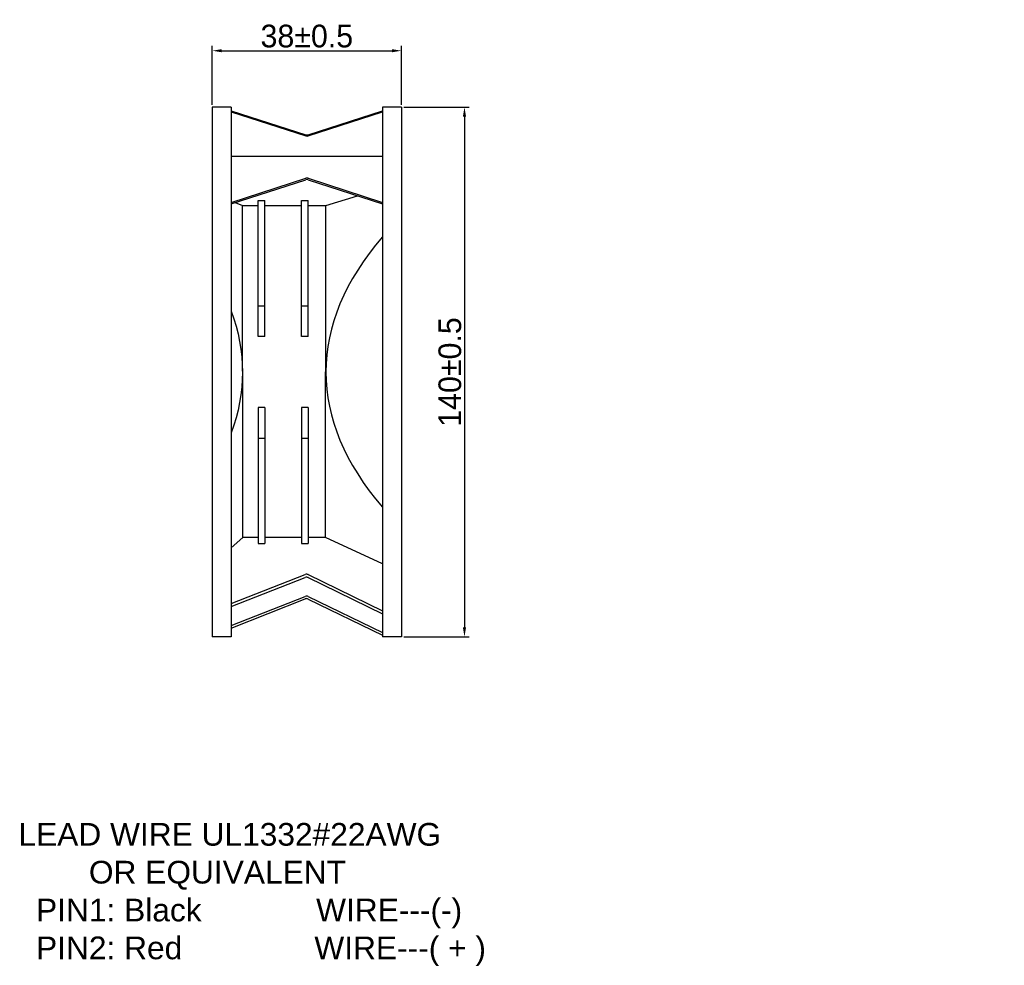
# Model space of a CAD drawing. Header units: millimetres. Extents: x 1372 to 5670, y 1260 to 1629.
# Tile 10 of 20: x 4459 to 4719, y 1340 to 1590. Entities that reach past the tile are written whole.
import ezdxf

# ---------------------------------------------------------------- set-up
doc = ezdxf.new("R2010")
doc.units = ezdxf.units.MM
doc.header["$LTSCALE"] = 0.21
doc.dimstyles.new('ISO-25', dxfattribs={"dimtxt": 6, "dimasz": 2.5, "dimexe": 1.25, "dimexo": 0.625, "dimtad": 1, "dimtxsty": 'Standard', "dimcen": 2.5, "dimadec": 0, "dimazin": 0, "dimtfac": 1, "dimtmove": 0, "dimatfit": 3, "dimfxl": 1, "dimarcsym": 0})

# ---------------------------------------------------------------- blocks, each defined once
blk = doc.blocks.new('*D67')
at = {"color": 0, "lineweight": -2, "transparency": 16777216}
for p, q in [((4560.61, 1566.74), (4577.92, 1566.74)), ((4576.67, 1564.24), (4576.67, 1429.25)), ((4560.61, 1426.75), (4577.92, 1426.75))]:
    blk.add_line(p, q, dxfattribs=at)
at = {"color": 0, "transparency": 16777216}
for points in [[(4577.09, 1564.24), (4576.25, 1564.24), (4576.67, 1566.74)], [(4576.25, 1429.25), (4577.09, 1429.25), (4576.67, 1426.75)]]:
    blk.add_solid(points, dxfattribs=at)
at = {"layer": 'Defpoints', "color": 0, "transparency": 16777216}
for p in [(4559.98, 1566.74), (4559.98, 1426.75), (4576.67, 1426.75)]:
    blk.add_point(p, dxfattribs=at)
at = {"color": 0, "transparency": 16777216, "insert": (4572.83, 1496.74), "char_height": 6, "attachment_point": 5, "rotation": 90}
blk.add_mtext('140%%P0.5', dxfattribs=at)
blk = doc.blocks.new('*D68')
at = {"color": 0, "lineweight": -2, "transparency": 16777216}
for p, q in [((4509.98, 1567.36), (4509.98, 1582.9)), ((4512.48, 1581.65), (4557.48, 1581.65)), ((4559.98, 1567.36), (4559.98, 1582.9))]:
    blk.add_line(p, q, dxfattribs=at)
at = {"color": 0, "transparency": 16777216}
for points in [[(4512.48, 1582.07), (4512.48, 1581.23), (4509.98, 1581.65)], [(4557.48, 1581.23), (4557.48, 1582.07), (4559.98, 1581.65)]]:
    blk.add_solid(points, dxfattribs=at)
at = {"layer": 'Defpoints', "color": 0, "transparency": 16777216}
for p in [(4559.98, 1581.65), (4509.98, 1566.74), (4559.98, 1566.74)]:
    blk.add_point(p, dxfattribs=at)
at = {"color": 0, "transparency": 16777216, "insert": (4534.98, 1585.49), "char_height": 6, "attachment_point": 5}
blk.add_mtext('38%%P0.5', dxfattribs=at)

msp = doc.modelspace()

# ---------------------------------------------------------------- linework, layer by layer
for p, q in [((4514.98, 1566.735), (4509.98, 1566.735)), ((4509.98, 1566.735), (4509.98, 1426.746)), ((4514.98, 1566.735), (4514.98, 1426.746)), ((4514.98, 1565.804), (4534.733, 1559.44)), ((4514.98, 1565.527), (4534.733, 1559.163)), ((4535.348, 1559.441), (4554.98, 1565.804)), ((4535.348, 1559.164), (4554.98, 1565.527)), ((4559.98, 1566.735), (4554.98, 1566.735)), ((4554.98, 1566.735), (4554.98, 1426.746)), ((4559.98, 1566.735), (4559.98, 1426.746)), ((4554.98, 1553.677), (4514.98, 1553.677)), ((4514.98, 1541.569), (4534.733, 1547.932)), ((4514.98, 1541.175), (4534.733, 1547.539)), ((4535.348, 1547.932), (4554.98, 1541.569)), ((4535.348, 1547.538), (4554.98, 1541.175)), ((4516.056, 1541.522), (4517.954, 1540.764)), ((4522.146, 1506.099), (4522.146, 1542.07)), ((4522.146, 1542.07), (4523.843, 1542.07)), ((4523.843, 1506.099), (4523.843, 1542.07)), ((4533.613, 1506.099), (4533.613, 1542.07)), ((4533.613, 1542.07), (4535.31, 1542.07)), ((4535.31, 1506.099), (4535.31, 1542.07)), ((4540.008, 1540.764), (4548.343, 1543.327)), ((4518.089, 1453.017), (4517.954, 1540.764)), ((4517.954, 1540.764), (4522.146, 1540.764)), ((4523.843, 1540.764), (4533.613, 1540.764)), ((4535.31, 1540.764), (4540.008, 1540.764)), ((4539.911, 1453.017), (4540.008, 1540.764)), ((4522.146, 1514.203), (4523.843, 1514.203)), ((4533.613, 1514.203), (4535.31, 1514.203)), ((4523.843, 1506.099), (4522.146, 1506.099)), ((4535.31, 1506.099), (4533.613, 1506.099)), ((4523.843, 1487.382), (4522.146, 1487.382)), ((4522.146, 1487.382), (4522.146, 1451.411)), ((4523.843, 1487.382), (4523.843, 1451.411)), ((4535.31, 1487.382), (4533.613, 1487.382)), ((4533.613, 1487.382), (4533.613, 1451.411)), ((4535.31, 1487.382), (4535.31, 1451.411)), ((4522.146, 1479.278), (4523.843, 1479.278)), ((4533.613, 1479.278), (4535.31, 1479.278)), ((4518.089, 1453.017), (4514.98, 1450.234)), ((4522.146, 1453.017), (4518.089, 1453.017)), ((4533.613, 1453.017), (4523.843, 1453.017)), ((4539.911, 1453.017), (4535.31, 1453.017)), ((4554.98, 1446.089), (4539.911, 1453.017)), ((4522.146, 1451.411), (4523.843, 1451.411)), ((4533.613, 1451.411), (4535.31, 1451.411)), ((4514.98, 1435.533), (4534.571, 1443.229)), ((4535.375, 1443.197), (4554.98, 1433.642)), ((4514.98, 1434.737), (4534.571, 1442.433)), ((4535.375, 1442.401), (4554.98, 1432.845)), ((4514.98, 1429.758), (4534.571, 1437.454)), ((4535.375, 1437.422), (4554.98, 1427.866)), ((4514.98, 1429.09), (4534.571, 1436.786)), ((4535.375, 1436.754), (4554.98, 1427.198)), ((4514.98, 1426.746), (4509.98, 1426.746)), ((4559.98, 1426.746), (4554.98, 1426.746))]:
    msp.add_line(p, q)
for centre, start, end in [((4535.04, 1560.392), 252.14361, 287.95819), ((4535.04, 1560.115), 252.14361, 287.95819), ((4535.04, 1546.981), 72.04181, 107.85639), ((4535.04, 1546.587), 72.04181, 107.85639), ((4534.937, 1442.298), 64.01586, 111.44603), ((4534.937, 1441.502), 64.01586, 111.44603), ((4534.937, 1436.523), 64.01586, 111.44603), ((4534.937, 1435.855), 64.01586, 111.44603)]:
    msp.add_arc(centre, 1, start, end)
msp.add_ellipse((4841.902, 1496.74), major_axis=(-301.895, 0), ratio=0.3805309, start_param=5.9669245, end_param=6.5994461)
at = {"extrusion": (0, 0, -1)}
msp.add_ellipse((4216.059, 1496.74), major_axis=(301.895, 0), ratio=0.3805309, start_param=6.1427063, end_param=6.4236643, dxfattribs=at)

# ---------------------------------------------------------------- texts
at = {"color": 7, "linetype": 'ByBlock', "ltscale": 0.5, "insert": (4456.389, 1377.563), "char_height": 6, "width": 239.23711, "attachment_point": 1}
msp.add_mtext('{\\fArial|b0|i0|c238|p34;\\C256; LEAD WIRE UL\\fArial|b0|i0|c134|p34;1332\\fArial|b0|i0|c238|p34;#2\\fArial|b0|i0|c134|p34;2\\fArial|b0|i0|c238|p34;AWG\\P         OR EQUIVALENT\\P\\fArial|b0|i0|c134|p34;   PIN1: Black             \\fArial|b0|i0|c238|p34;WIRE---\\fArial|b0|i0|c134|p34;(-)\\P   \\fArial|b0|i0|c238|p34;PIN2: Red               WIRE---( + )\\P\\P\\fArial|b0|i0|c134|p34; \\P\\fArial|b0|i0|c238|p34;  \\fArial|b0|i0|c134|p34;  }', dxfattribs=at)

# ---------------------------------------------------------------- dimensions: what is measured, and where the dimension line sits
dim = msp.add_linear_dim(base=(4559.98, 1581.649), p1=(4509.98, 1566.735), p2=(4559.98, 1566.735), text='38%%P0.5', dimstyle='ISO-25')
dim.commit()
dim.dimension.update_dxf_attribs({"geometry": '*D68', "text_midpoint": (4534.98, 1585.49)})
dim = msp.add_linear_dim(base=(4576.672, 1426.746), p1=(4559.98, 1566.735), p2=(4559.98, 1426.746), angle=90, text='140%%P0.5', dimstyle='ISO-25')
dim.commit()
dim.dimension.update_dxf_attribs({"geometry": '*D67', "text_midpoint": (4572.83, 1496.74)})

doc.saveas('drawing.dxf')
